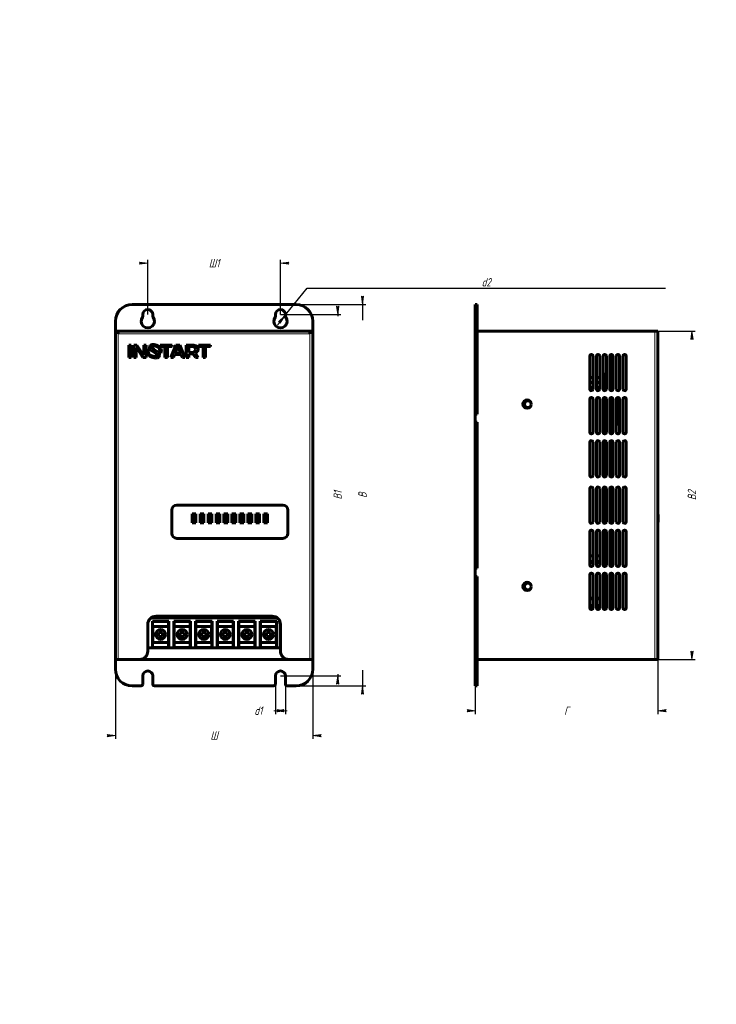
# Model space of a CAD drawing. Header units: millimetres. Extents: x 0 to 420, y 0 to 594.
import ezdxf

# ---------------------------------------------------------------- set-up
doc = ezdxf.new("R2010")
doc.units = ezdxf.units.MM
doc.linetypes.add('K5LT_BASIC', pattern=[0])
doc.linetypes.add('K5LT_THIN', pattern=[0])
doc.layers.add('Системный слой', color=7, linetype='Continuous')
doc.styles.add('KDIMTEXTSTYLE', font='GOST_AU.SHX', dxfattribs={"width": 0.96, "oblique": 15, "height": 5})
doc.dimstyles.new('KDIMSTYLE (1.00)', dxfattribs={"dimtxt": 5, "dimasz": 1, "dimexe": 2, "dimexo": 0, "dimgap": 1, "dimtad": 1, "dimtxsty": 'KDIMTEXTSTYLE', "dimsah": 1, "dimcen": 0, "dimdle": 1, "dimadec": 0, "dimazin": 0, "dimtfac": 0.667, "dimtmove": 0, "dimatfit": 3, "dimfxl": 1, "dimtvp": 1, "dimtolj": 1, "dimtzin": 0, "dimarcsym": 0})

# ---------------------------------------------------------------- blocks, each defined once
blk = doc.blocks.new('KDIMARROW_01')
at = {"layer": 'Системный слой'}
blk.add_hatch(color=0, dxfattribs=at).paths.add_polyline_path([(-5, -0.66), (0, 0), (-5, 0.66), (-4.5, 0)])
at = {"layer": 'Системный слой', "color": 0, "linetype": 'K5LT_THIN', "lineweight": 18}
for p, q in [((-4.5, 0), (-5, 0.66)), ((-5, 0.66), (0, 0)), ((0, 0), (-5, -0.66)), ((-5, -0.66), (-4.5, 0)), ((0, 0), (-1, 0))]:
    blk.add_line(p, q, dxfattribs=at)
blk = doc.blocks.new('KDIMARROW_02')
at = {"layer": 'Системный слой'}
blk.add_hatch(color=0, dxfattribs=at).paths.add_polyline_path([(4.5, 0), (5, 0.66), (0, 0), (5, -0.66)])
at = {"layer": 'Системный слой', "color": 0, "linetype": 'K5LT_THIN', "lineweight": 18}
for p, q in [((0, 0), (-1, 0)), ((5, 0.66), (0, 0)), ((0, 0), (5, -0.66)), ((0, 0), (7, 0)), ((4.5, 0), (5, 0.66)), ((5, -0.66), (4.5, 0))]:
    blk.add_line(p, q, dxfattribs=at)
blk = doc.blocks.new('U0')
at = {"layer": 'Системный слой', "color": 150, "linetype": 'K5LT_BASIC', "lineweight": 60, "true_color": 0x0080ff}
for p, q in [((356.11, 370.31), (357.31, 370.31)), ((360.11, 370.31), (361.31, 370.31))]:
    blk.add_line(p, q, dxfattribs=at)
blk = doc.blocks.new('U1')
at = {"layer": 'Системный слой', "color": 150, "linetype": 'K5LT_BASIC', "lineweight": 60, "true_color": 0x0080ff}
for p, q in [((343.71, 372.11), (345.71, 372.11)), ((347.71, 372.11), (349.71, 372.11))]:
    blk.add_line(p, q, dxfattribs=at)
blk = doc.blocks.new('U2')
at = {"layer": 'Системный слой', "color": 150, "linetype": 'K5LT_BASIC', "lineweight": 60, "true_color": 0x0080ff}
for p, q in [((343.71, 375.11), (345.71, 375.11)), ((347.71, 375.11), (349.71, 375.11))]:
    blk.add_line(p, q, dxfattribs=at)
blk = doc.blocks.new('U3')
at = {"layer": 'Системный слой', "color": 150, "linetype": 'K5LT_BASIC', "lineweight": 60, "true_color": 0x0080ff}
for p, q in [((343.71, 267.11), (345.71, 267.11)), ((347.71, 267.11), (349.71, 267.11))]:
    blk.add_line(p, q, dxfattribs=at)
blk = doc.blocks.new('U4')
at = {"layer": 'Системный слой', "color": 150, "linetype": 'K5LT_BASIC', "lineweight": 60, "true_color": 0x0080ff}
for p, q in [((353.41, 349.91), (353.71, 349.91)), ((355.71, 349.91), (357.71, 349.91)), ((359.71, 349.91), (359.76, 349.91))]:
    blk.add_line(p, q, dxfattribs=at)
blk = doc.blocks.new('U5')
at = {"layer": 'Системный слой', "color": 150, "linetype": 'K5LT_BASIC', "lineweight": 60, "true_color": 0x0080ff}
for p, q in [((343.71, 244.61), (345.71, 244.61)), ((347.71, 244.61), (349.71, 244.61))]:
    blk.add_line(p, q, dxfattribs=at)
blk = doc.blocks.new('U6')
at = {"layer": 'Системный слой', "color": 150, "linetype": 'K5LT_BASIC', "lineweight": 60, "true_color": 0x0080ff}
for p, q in [((343.71, 378.11), (345.71, 378.11)), ((347.71, 378.11), (349.71, 378.11))]:
    blk.add_line(p, q, dxfattribs=at)
blk = doc.blocks.new('U7')
at = {"layer": 'Системный слой', "color": 150, "linetype": 'K5LT_BASIC', "lineweight": 60, "true_color": 0x0080ff}
for p, q in [((353.41, 370.39), (353.41, 380.11)), ((353.41, 344.39), (353.41, 365.82)), ((353.41, 318.39), (353.41, 339.82)), ((353.41, 290.39), (353.41, 311.82)), ((353.41, 270.61), (353.41, 285.82))]:
    blk.add_line(p, q, dxfattribs=at)
blk = doc.blocks.new('U8')
at = {"layer": 'Системный слой', "color": 150, "linetype": 'K5LT_BASIC', "lineweight": 60, "true_color": 0x0080ff}
for p, q in [((343.71, 240.11), (345.71, 240.11)), ((347.71, 240.11), (349.71, 240.11))]:
    blk.add_line(p, q, dxfattribs=at)
blk = doc.blocks.new('U9')
at = {"layer": 'Системный слой', "color": 150, "linetype": 'K5LT_BASIC', "lineweight": 60, "true_color": 0x0080ff}
for p, q in [((343.71, 245.11), (345.71, 245.11)), ((347.71, 245.11), (349.71, 245.11))]:
    blk.add_line(p, q, dxfattribs=at)
blk = doc.blocks.new('U10')
at = {"layer": 'Системный слой', "color": 150, "linetype": 'K5LT_BASIC', "lineweight": 60, "true_color": 0x0080ff}
for p, q in [((343.71, 240.61), (345.71, 240.61)), ((347.71, 240.61), (349.71, 240.61))]:
    blk.add_line(p, q, dxfattribs=at)
blk = doc.blocks.new('U11')
at = {"layer": 'Системный слой', "color": 150, "linetype": 'K5LT_BASIC', "lineweight": 60, "true_color": 0x0080ff}
for p, q in [((345.71, 270.61), (343.71, 270.61)), ((349.41, 270.61), (347.71, 270.61))]:
    blk.add_line(p, q, dxfattribs=at)
blk = doc.blocks.new('U12')
at = {"layer": 'Системный слой', "color": 150, "linetype": 'K5LT_BASIC', "lineweight": 60, "true_color": 0x0080ff}
for p, q in [((353.41, 264.39), (353.41, 270.61)), ((353.41, 238.39), (353.41, 259.82))]:
    blk.add_line(p, q, dxfattribs=at)
blk = doc.blocks.new('U13')
at = {"layer": 'Системный слой', "color": 150, "linetype": 'K5LT_BASIC', "lineweight": 60, "true_color": 0x0080ff}
for p, q in [((343.71, 266.61), (345.71, 266.61)), ((347.71, 266.61), (349.71, 266.61))]:
    blk.add_line(p, q, dxfattribs=at)

msp = doc.modelspace()

# ---------------------------------------------------------------- linework, layer by layer
at = {"layer": 'Системный слой', "color": 150, "linetype": 'K5LT_BASIC', "lineweight": 60, "true_color": 0x0080ff}
for p, q in [((166.718, 422.108), (67.718, 422.108)), ((275.913, 422.108), (274.713, 422.108)), ((274.713, 422.108), (274.713, 412.108)), ((275.913, 422.108), (275.913, 412.108)), ((74.218, 415.108), (74.218, 416.108)), ((80.218, 416.108), (80.218, 415.108)), ((154.218, 415.108), (154.218, 416.108)), ((160.218, 416.108), (160.218, 415.108)), ((57.718, 412.108), (57.718, 406.108)), ((176.718, 406.108), (176.718, 412.108)), ((274.713, 412.108), (274.713, 356.108)), ((275.913, 412.108), (275.913, 356.108)), ((57.718, 406.108), (57.718, 208.108)), ((59.458, 406.108), (57.718, 406.108)), ((174.978, 406.108), (59.458, 406.108)), ((59.458, 404.408), (59.458, 406.108)), ((174.978, 406.108), (174.978, 404.408)), ((176.718, 406.108), (174.978, 406.108)), ((176.718, 208.108), (176.718, 406.108)), ((275.913, 406.108), (275.913, 356.108)), ((382.973, 406.108), (275.913, 406.108)), ((384.713, 406.108), (382.973, 406.108)), ((384.713, 404.408), (384.713, 406.108)), ((384.713, 404.408), (384.713, 208.108)), ((65.744, 397.684), (65.744, 390.301)), ((67.264, 397.684), (65.744, 397.684)), ((67.264, 390.301), (67.264, 397.684)), ((70.722, 397.684), (68.731, 397.684)), ((68.731, 397.684), (68.731, 390.301)), ((70.251, 390.301), (70.251, 396.313)), ((70.251, 396.313), (70.356, 396.313)), ((70.356, 396.313), (74.286, 390.301)), ((74.653, 391.672), (70.722, 397.684)), ((74.758, 397.684), (74.758, 391.672)), ((76.277, 397.684), (74.758, 397.684)), ((76.277, 390.301), (76.277, 397.684)), ((77.06, 392.302), (77.05, 392.295)), ((79.726, 394.194), (81.487, 393.064)), ((82.834, 393.847), (81.084, 394.975)), ((83.782, 396.965), (83.779, 396.967)), ((83.785, 396.967), (83.782, 396.965)), ((84.662, 397.684), (84.662, 396.893)), ((91.842, 397.684), (84.662, 397.684)), ((84.662, 396.893), (87.492, 396.893)), ((85.06, 395.699), (85.065, 395.703)), ((87.492, 396.893), (87.492, 390.301)), ((89.012, 396.893), (91.842, 396.893)), ((89.012, 390.301), (89.012, 396.893)), ((94.2, 397.684), (91.213, 390.301)), ((91.842, 396.893), (91.842, 397.684)), ((92.722, 390.301), (93.414, 392.094)), ((93.414, 392.094), (97.396, 392.094)), ((95.352, 396.787), (93.78, 392.885)), ((93.78, 392.885), (97.03, 392.885)), ((96.61, 397.684), (94.2, 397.684)), ((95.457, 396.787), (95.352, 396.787)), ((97.03, 392.885), (95.457, 396.787)), ((99.597, 390.301), (96.61, 397.684)), ((97.396, 392.094), (98.088, 390.301)), ((100.436, 397.684), (100.436, 390.301)), ((104.209, 397.684), (100.436, 397.684)), ((104.209, 396.893), (101.956, 396.893)), ((101.956, 396.893), (101.956, 393.307)), ((101.956, 393.307), (104.209, 393.307)), ((101.956, 392.516), (104.398, 392.516)), ((101.956, 390.301), (101.956, 392.516)), ((104.398, 392.516), (105.938, 390.301)), ((107.668, 390.301), (105.938, 392.79)), ((107.773, 397.684), (107.773, 396.893)), ((114.952, 397.684), (107.773, 397.684)), ((107.773, 396.893), (110.602, 396.893)), ((110.602, 396.893), (110.602, 390.301)), ((112.123, 390.301), (112.123, 396.893)), ((112.123, 396.893), (114.952, 396.893)), ((114.952, 396.893), (114.952, 397.684)), ((65.744, 390.301), (67.264, 390.301)), ((68.731, 390.301), (70.251, 390.301)), ((74.286, 390.301), (76.277, 390.301)), ((74.758, 391.672), (74.653, 391.672)), ((87.492, 390.301), (89.012, 390.301)), ((91.213, 390.301), (92.722, 390.301)), ((98.088, 390.301), (99.597, 390.301)), ((100.436, 390.301), (101.956, 390.301)), ((105.938, 390.301), (107.668, 390.301)), ((110.602, 390.301), (112.123, 390.301)), ((343.713, 371.108), (343.713, 391.108)), ((345.713, 391.108), (345.713, 371.108)), ((347.713, 371.108), (347.713, 391.108)), ((349.713, 391.108), (349.713, 371.108)), ((351.713, 371.108), (351.713, 391.108)), ((353.713, 391.108), (353.713, 371.108)), ((355.713, 371.108), (355.713, 391.108)), ((357.713, 391.108), (357.713, 371.108)), ((359.713, 371.108), (359.713, 391.108)), ((361.713, 391.108), (361.713, 371.108)), ((363.713, 371.108), (363.713, 391.108)), ((365.713, 391.108), (365.713, 371.108)), ((353.413, 380.108), (351.713, 380.108)), ((343.713, 345.108), (343.713, 365.108)), ((345.713, 365.108), (345.713, 345.108)), ((347.713, 345.108), (347.713, 365.108)), ((349.713, 365.108), (349.713, 345.108)), ((351.713, 345.108), (351.713, 365.108)), ((353.713, 365.108), (353.713, 345.108)), ((355.713, 345.108), (355.713, 365.108)), ((357.713, 365.108), (357.713, 345.108)), ((359.713, 345.108), (359.713, 365.108)), ((359.763, 349.908), (359.763, 365.42)), ((361.713, 365.108), (361.713, 345.108)), ((363.713, 345.108), (363.713, 365.108)), ((365.713, 365.108), (365.713, 345.108)), ((274.713, 356.108), (274.713, 351.108)), ((275.913, 356.108), (274.713, 356.108)), ((274.713, 356.108), (275.913, 356.108)), ((274.713, 351.108), (275.913, 351.108)), ((275.913, 351.108), (274.713, 351.108)), ((274.713, 351.108), (274.713, 263.108)), ((275.913, 351.108), (275.913, 263.108)), ((275.913, 351.108), (275.913, 263.108)), ((359.763, 349.908), (361.713, 349.908)), ((343.713, 319.108), (343.713, 339.108)), ((345.713, 339.108), (345.713, 319.108)), ((347.713, 319.108), (347.713, 339.108)), ((349.713, 339.108), (349.713, 319.108)), ((351.713, 319.108), (351.713, 339.108)), ((353.713, 339.108), (353.713, 319.108)), ((355.713, 319.108), (355.713, 339.108)), ((357.713, 339.108), (357.713, 319.108)), ((359.713, 319.108), (359.713, 339.108)), ((361.713, 339.108), (361.713, 319.108)), ((363.713, 319.108), (363.713, 339.108)), ((365.713, 339.108), (365.713, 319.108)), ((343.713, 291.108), (343.713, 311.108)), ((345.713, 311.108), (345.713, 291.108)), ((347.713, 291.108), (347.713, 311.108)), ((349.713, 311.108), (349.713, 291.108)), ((351.713, 291.108), (351.713, 311.108)), ((353.713, 311.108), (353.713, 291.108)), ((355.713, 291.108), (355.713, 311.108)), ((357.713, 311.108), (357.713, 291.108)), ((359.713, 291.108), (359.713, 311.108)), ((361.713, 311.108), (361.713, 291.108)), ((363.713, 291.108), (363.713, 311.108)), ((365.713, 311.108), (365.713, 291.108)), ((91.718, 284.108), (91.718, 298.108)), ((94.718, 301.108), (158.718, 301.108)), ((161.718, 298.108), (161.718, 284.108)), ((103.968, 295.808), (104.368, 295.408)), ((103.968, 295.808), (103.968, 290.408)), ((106.268, 295.808), (103.968, 295.808)), ((104.368, 295.408), (104.368, 290.808)), ((105.868, 295.408), (104.368, 295.408)), ((106.268, 295.808), (105.868, 295.408)), ((105.868, 290.808), (105.868, 295.408)), ((106.268, 290.408), (106.268, 295.808)), ((108.768, 295.808), (108.768, 290.408)), ((111.068, 295.808), (108.768, 295.808)), ((108.768, 295.808), (109.168, 295.408)), ((109.168, 295.408), (109.168, 290.808)), ((110.668, 295.408), (109.168, 295.408)), ((111.068, 295.808), (110.668, 295.408)), ((110.668, 290.808), (110.668, 295.408)), ((111.068, 290.408), (111.068, 295.808)), ((113.568, 295.808), (113.568, 290.408)), ((113.568, 295.808), (113.968, 295.408)), ((115.868, 295.808), (113.568, 295.808)), ((115.468, 295.408), (113.968, 295.408)), ((113.968, 295.408), (113.968, 290.808)), ((115.868, 295.808), (115.468, 295.408)), ((115.468, 290.808), (115.468, 295.408)), ((115.868, 290.408), (115.868, 295.808)), ((118.368, 295.808), (118.368, 290.408)), ((120.668, 295.808), (118.368, 295.808)), ((118.368, 295.808), (118.768, 295.408)), ((120.268, 295.408), (118.768, 295.408)), ((118.768, 295.408), (118.768, 290.808)), ((120.668, 295.808), (120.268, 295.408)), ((120.268, 290.808), (120.268, 295.408)), ((120.668, 290.408), (120.668, 295.808)), ((123.168, 295.808), (123.568, 295.408)), ((125.468, 295.808), (123.168, 295.808)), ((123.168, 295.808), (123.168, 290.408)), ((123.568, 295.408), (123.568, 290.808)), ((125.068, 295.408), (123.568, 295.408)), ((125.468, 295.808), (125.068, 295.408)), ((125.068, 290.808), (125.068, 295.408)), ((125.468, 290.408), (125.468, 295.808)), ((127.968, 295.808), (128.368, 295.408)), ((130.268, 295.808), (127.968, 295.808)), ((127.968, 295.808), (127.968, 290.408)), ((128.368, 295.408), (128.368, 290.808)), ((129.868, 295.408), (128.368, 295.408)), ((130.268, 295.808), (129.868, 295.408)), ((129.868, 290.808), (129.868, 295.408)), ((130.268, 290.408), (130.268, 295.808)), ((132.768, 295.808), (133.168, 295.408)), ((135.068, 295.808), (132.768, 295.808)), ((132.768, 295.808), (132.768, 290.408)), ((133.168, 295.408), (133.168, 290.808)), ((134.668, 295.408), (133.168, 295.408)), ((135.068, 295.808), (134.668, 295.408)), ((134.668, 290.808), (134.668, 295.408)), ((135.068, 290.408), (135.068, 295.808)), ((139.868, 295.808), (137.568, 295.808)), ((137.568, 295.808), (137.568, 290.408)), ((137.568, 295.808), (137.968, 295.408)), ((139.468, 295.408), (137.968, 295.408)), ((137.968, 295.408), (137.968, 290.808)), ((139.868, 295.808), (139.468, 295.408)), ((139.468, 290.808), (139.468, 295.408)), ((139.868, 290.408), (139.868, 295.808)), ((142.368, 295.808), (142.768, 295.408)), ((142.368, 295.808), (142.368, 290.408)), ((144.668, 295.808), (142.368, 295.808)), ((144.268, 295.408), (142.768, 295.408)), ((142.768, 295.408), (142.768, 290.808)), ((144.668, 295.808), (144.268, 295.408)), ((144.268, 290.808), (144.268, 295.408)), ((144.668, 290.408), (144.668, 295.808)), ((149.468, 295.808), (147.168, 295.808)), ((147.168, 295.808), (147.168, 290.408)), ((147.168, 295.808), (147.568, 295.408)), ((147.568, 295.408), (147.568, 290.808)), ((149.068, 295.408), (147.568, 295.408)), ((149.468, 295.808), (149.068, 295.408)), ((149.068, 290.808), (149.068, 295.408)), ((149.468, 290.408), (149.468, 295.808)), ((384.713, 295.488), (385.013, 295.408)), ((385.013, 295.408), (385.013, 290.808)), ((103.968, 290.408), (104.368, 290.808)), ((103.968, 290.408), (106.268, 290.408)), ((104.368, 290.808), (105.868, 290.808)), ((106.268, 290.408), (105.868, 290.808)), ((108.768, 290.408), (109.168, 290.808)), ((108.768, 290.408), (111.068, 290.408)), ((109.168, 290.808), (110.668, 290.808)), ((111.068, 290.408), (110.668, 290.808)), ((113.568, 290.408), (113.968, 290.808)), ((113.568, 290.408), (115.868, 290.408)), ((113.968, 290.808), (115.468, 290.808)), ((115.868, 290.408), (115.468, 290.808)), ((118.368, 290.408), (118.768, 290.808)), ((118.368, 290.408), (120.668, 290.408)), ((118.768, 290.808), (120.268, 290.808)), ((120.668, 290.408), (120.268, 290.808)), ((123.168, 290.408), (123.568, 290.808)), ((123.168, 290.408), (125.468, 290.408)), ((123.568, 290.808), (125.068, 290.808)), ((125.468, 290.408), (125.068, 290.808)), ((127.968, 290.408), (128.368, 290.808)), ((127.968, 290.408), (130.268, 290.408)), ((128.368, 290.808), (129.868, 290.808)), ((130.268, 290.408), (129.868, 290.808)), ((132.768, 290.408), (133.168, 290.808)), ((132.768, 290.408), (135.068, 290.408)), ((133.168, 290.808), (134.668, 290.808)), ((135.068, 290.408), (134.668, 290.808)), ((137.568, 290.408), (137.968, 290.808)), ((137.568, 290.408), (139.868, 290.408)), ((137.968, 290.808), (139.468, 290.808)), ((139.868, 290.408), (139.468, 290.808)), ((142.368, 290.408), (142.768, 290.808)), ((142.368, 290.408), (144.668, 290.408)), ((142.768, 290.808), (144.268, 290.808)), ((144.668, 290.408), (144.268, 290.808)), ((147.168, 290.408), (147.568, 290.808)), ((147.168, 290.408), (149.468, 290.408)), ((147.568, 290.808), (149.068, 290.808)), ((149.468, 290.408), (149.068, 290.808)), ((384.713, 290.727), (385.013, 290.808)), ((158.718, 281.108), (94.718, 281.108)), ((343.713, 265.108), (343.713, 285.108)), ((345.713, 285.108), (345.713, 265.108)), ((347.713, 265.108), (347.713, 285.108)), ((349.713, 285.108), (349.713, 265.108)), ((351.713, 265.108), (351.713, 285.108)), ((353.713, 285.108), (353.713, 265.108)), ((355.713, 265.108), (355.713, 285.108)), ((357.713, 285.108), (357.713, 265.108)), ((359.713, 265.108), (359.713, 285.108)), ((361.713, 285.108), (361.713, 265.108)), ((363.713, 265.108), (363.713, 285.108)), ((365.713, 285.108), (365.713, 265.108)), ((351.713, 270.608), (353.413, 270.608)), ((275.913, 263.108), (274.713, 263.108)), ((274.713, 263.108), (274.713, 258.108)), ((274.713, 263.108), (275.913, 263.108)), ((274.713, 258.108), (275.913, 258.108)), ((275.913, 258.108), (274.713, 258.108)), ((274.713, 258.108), (274.713, 202.108)), ((275.913, 258.108), (275.913, 208.108)), ((275.913, 258.108), (275.913, 202.108)), ((343.713, 239.108), (343.713, 259.108)), ((345.713, 259.108), (345.713, 239.108)), ((347.713, 239.108), (347.713, 259.108)), ((349.713, 259.108), (349.713, 239.108)), ((351.713, 239.108), (351.713, 259.108)), ((353.713, 259.108), (353.713, 239.108)), ((355.713, 239.108), (355.713, 259.108)), ((357.713, 259.108), (357.713, 239.108)), ((359.713, 239.108), (359.713, 259.108)), ((361.713, 259.108), (361.713, 239.108)), ((363.713, 239.108), (363.713, 259.108)), ((365.713, 259.108), (365.713, 239.108)), ((155.218, 233.108), (79.218, 233.108)), ((82.218, 234.108), (152.218, 234.108)), ((77.218, 213.108), (77.218, 229.108)), ((79.968, 215.108), (79.968, 231.108)), ((79.968, 231.108), (89.968, 231.108)), ((89.768, 230.908), (80.168, 230.908)), ((80.168, 230.908), (80.168, 215.308)), ((89.718, 227.858), (80.218, 227.858)), ((80.218, 227.858), (80.218, 218.358)), ((89.718, 218.358), (89.718, 227.858)), ((89.768, 215.308), (89.768, 230.908)), ((89.968, 231.108), (89.968, 215.108)), ((92.968, 215.108), (92.968, 231.108)), ((92.968, 231.108), (102.968, 231.108)), ((93.168, 230.908), (93.168, 215.308)), ((102.768, 230.908), (93.168, 230.908)), ((102.718, 227.858), (93.218, 227.858)), ((93.218, 227.858), (93.218, 218.358)), ((102.718, 218.358), (102.718, 227.858)), ((102.768, 215.308), (102.768, 230.908)), ((102.968, 231.108), (102.968, 215.108)), ((105.968, 215.108), (105.968, 231.108)), ((105.968, 231.108), (115.968, 231.108)), ((106.168, 230.908), (106.168, 215.308)), ((115.768, 230.908), (106.168, 230.908)), ((106.218, 227.858), (106.218, 218.358)), ((115.718, 227.858), (106.218, 227.858)), ((115.718, 218.358), (115.718, 227.858)), ((115.768, 215.308), (115.768, 230.908)), ((115.968, 231.108), (115.968, 215.108)), ((118.968, 215.108), (118.968, 231.108)), ((118.968, 231.108), (128.968, 231.108)), ((128.768, 230.908), (119.168, 230.908)), ((119.168, 230.908), (119.168, 215.308)), ((119.218, 227.858), (119.218, 218.358)), ((128.718, 227.858), (119.218, 227.858)), ((128.718, 218.358), (128.718, 227.858)), ((128.768, 215.308), (128.768, 230.908)), ((128.968, 231.108), (128.968, 215.108)), ((131.968, 215.108), (131.968, 231.108)), ((131.968, 231.108), (141.968, 231.108)), ((141.768, 230.908), (132.168, 230.908)), ((132.168, 230.908), (132.168, 215.308)), ((132.218, 227.858), (132.218, 218.358)), ((141.718, 227.858), (132.218, 227.858)), ((141.718, 218.358), (141.718, 227.858)), ((141.768, 215.308), (141.768, 230.908)), ((141.968, 231.108), (141.968, 215.108)), ((144.968, 215.108), (144.968, 231.108)), ((144.968, 231.108), (154.968, 231.108)), ((154.768, 230.908), (145.168, 230.908)), ((145.168, 230.908), (145.168, 215.308)), ((145.218, 227.858), (145.218, 218.358)), ((154.718, 227.858), (145.218, 227.858)), ((154.718, 218.358), (154.718, 227.858)), ((154.768, 215.308), (154.768, 230.908)), ((154.968, 231.108), (154.968, 215.108)), ((157.218, 229.108), (157.218, 213.108)), ((84.568, 223.508), (82.501, 223.508)), ((82.501, 222.708), (84.568, 222.708)), ((84.568, 225.067), (84.568, 223.508)), ((84.568, 222.708), (84.568, 221.148)), ((85.368, 223.508), (85.368, 225.067)), ((87.436, 223.508), (85.368, 223.508)), ((85.368, 222.708), (87.436, 222.708)), ((85.368, 221.148), (85.368, 222.708)), ((97.568, 223.508), (95.501, 223.508)), ((95.501, 222.708), (97.568, 222.708)), ((97.568, 225.067), (97.568, 223.508)), ((97.568, 222.708), (97.568, 221.148)), ((98.368, 223.508), (98.368, 225.067)), ((100.436, 223.508), (98.368, 223.508)), ((98.368, 221.148), (98.368, 222.708)), ((98.368, 222.708), (100.436, 222.708)), ((110.568, 223.508), (108.501, 223.508)), ((108.501, 222.708), (110.568, 222.708)), ((110.568, 225.067), (110.568, 223.508)), ((110.568, 222.708), (110.568, 221.148)), ((111.368, 223.508), (111.368, 225.067)), ((113.436, 223.508), (111.368, 223.508)), ((111.368, 221.148), (111.368, 222.708)), ((111.368, 222.708), (113.436, 222.708)), ((123.568, 223.508), (121.501, 223.508)), ((121.501, 222.708), (123.568, 222.708)), ((123.568, 225.067), (123.568, 223.508)), ((123.568, 222.708), (123.568, 221.148)), ((124.368, 223.508), (124.368, 225.067)), ((126.436, 223.508), (124.368, 223.508)), ((124.368, 222.708), (126.436, 222.708)), ((124.368, 221.148), (124.368, 222.708)), ((136.568, 223.508), (134.501, 223.508)), ((134.501, 222.708), (136.568, 222.708)), ((136.568, 225.067), (136.568, 223.508)), ((136.568, 222.708), (136.568, 221.148)), ((137.368, 223.508), (137.368, 225.067)), ((139.436, 223.508), (137.368, 223.508)), ((137.368, 221.148), (137.368, 222.708)), ((137.368, 222.708), (139.436, 222.708)), ((149.568, 223.508), (147.501, 223.508)), ((147.501, 222.708), (149.568, 222.708)), ((149.568, 225.067), (149.568, 223.508)), ((149.568, 222.708), (149.568, 221.148)), ((150.368, 223.508), (150.368, 225.067)), ((152.436, 223.508), (150.368, 223.508)), ((150.368, 221.148), (150.368, 222.708)), ((150.368, 222.708), (152.436, 222.708)), ((77.218, 215.108), (79.968, 215.108)), ((79.968, 215.108), (89.968, 215.108)), ((80.168, 215.308), (89.768, 215.308)), ((80.218, 218.358), (89.718, 218.358)), ((89.968, 215.108), (92.968, 215.108)), ((92.968, 215.108), (102.968, 215.108)), ((93.168, 215.308), (102.768, 215.308)), ((93.218, 218.358), (102.718, 218.358)), ((102.968, 215.108), (105.968, 215.108)), ((105.968, 215.108), (115.968, 215.108)), ((106.168, 215.308), (115.768, 215.308)), ((106.218, 218.358), (115.718, 218.358)), ((115.968, 215.108), (118.968, 215.108)), ((118.968, 215.108), (128.968, 215.108)), ((119.168, 215.308), (128.768, 215.308)), ((119.218, 218.358), (128.718, 218.358)), ((128.968, 215.108), (131.968, 215.108)), ((131.968, 215.108), (141.968, 215.108)), ((132.168, 215.308), (141.768, 215.308)), ((132.218, 218.358), (141.718, 218.358)), ((141.968, 215.108), (144.968, 215.108)), ((144.968, 215.108), (154.968, 215.108)), ((145.168, 215.308), (154.768, 215.308)), ((145.218, 218.358), (154.718, 218.358)), ((154.968, 215.108), (157.218, 215.108)), ((57.718, 208.108), (59.458, 208.108)), ((57.718, 208.108), (57.718, 202.108)), ((59.458, 208.108), (72.218, 208.108)), ((72.218, 208.108), (162.218, 208.108)), ((162.218, 208.108), (174.978, 208.108)), ((174.978, 208.108), (176.718, 208.108)), ((176.718, 202.108), (176.718, 208.108)), ((275.913, 208.108), (382.973, 208.108)), ((382.973, 208.108), (384.713, 208.108)), ((274.713, 202.108), (274.713, 192.108)), ((275.913, 202.108), (275.913, 192.108)), ((74.218, 193.108), (74.218, 198.108)), ((80.218, 198.108), (80.218, 193.108)), ((154.218, 193.108), (154.218, 198.108)), ((160.218, 198.108), (160.218, 193.108)), ((67.718, 192.108), (73.218, 192.108)), ((81.218, 192.108), (153.218, 192.108)), ((161.218, 192.108), (166.718, 192.108)), ((274.713, 192.108), (275.913, 192.108))]:
    msp.add_line(p, q, dxfattribs=at)
at = {"layer": 'Системный слой', "color": 7, "linetype": 'K5LT_THIN', "lineweight": 18}
for p, q in [((275.913, 412.108), (274.713, 412.108)), ((174.978, 404.408), (59.458, 404.408)), ((59.458, 404.408), (59.458, 208.108)), ((174.978, 404.408), (174.978, 208.108)), ((382.973, 406.108), (382.973, 208.108)), ((275.913, 202.108), (274.713, 202.108))]:
    msp.add_line(p, q, dxfattribs=at)
at = {"layer": 'Системный слой', "color": 150, "linetype": 'K5LT_BASIC', "lineweight": 60, "true_color": 0x0080ff}
for centre, radius in [((305.913, 362.108), 2.5), ((306.413, 362.108), 2), ((305.913, 252.108), 2.5), ((306.413, 252.108), 2), ((84.968, 223.108), 3), ((97.968, 223.108), 3), ((110.968, 223.108), 3), ((123.968, 223.108), 3), ((136.968, 223.108), 3), ((149.968, 223.108), 3)]:
    msp.add_circle(centre, radius, dxfattribs=at)
for centre, radius, start, end in [((67.718, 412.108), 10, 90, 180), ((166.718, 412.108), 10, 0, 90), ((77.218, 416.108), 3, 0, 180), ((157.218, 416.108), 3, 0, 180), ((77.218, 412.108), 4, 143.130102, 36.869898), ((73.218, 415.108), 1, 323.130102, 0), ((81.218, 415.108), 1, 180, 216.869898), ((157.218, 412.108), 4, 143.130102, 36.869898), ((153.218, 415.108), 1, 323.130102, 0), ((161.218, 415.108), 1, 180, 216.869898), ((344.713, 391.108), 1, 0, 180), ((348.713, 391.108), 1, 0, 180), ((352.713, 391.108), 1, 0, 180), ((356.713, 391.108), 1, 0, 180), ((360.713, 391.108), 1, 0, 180), ((364.713, 391.108), 1, 0, 180), ((344.713, 371.108), 1, 180, 0), ((348.713, 371.108), 1, 180, 0), ((352.713, 371.108), 1, 180, 0), ((356.713, 371.108), 1, 180, 0), ((360.713, 371.108), 1, 180, 0), ((364.713, 371.108), 1, 180, 0), ((344.713, 365.108), 1, 0, 180), ((348.713, 365.108), 1, 0, 180), ((352.713, 365.108), 1, 0, 180), ((356.713, 365.108), 1, 0, 180), ((360.713, 365.108), 1, 0, 180), ((364.713, 365.108), 1, 0, 180), ((344.713, 345.108), 1, 180, 0), ((348.713, 345.108), 1, 180, 0), ((352.713, 345.108), 1, 180, 0), ((356.713, 345.108), 1, 180, 0), ((360.713, 345.108), 1, 180, 0), ((364.713, 345.108), 1, 180, 0), ((344.713, 339.108), 1, 0, 180), ((348.713, 339.108), 1, 0, 180), ((352.713, 339.108), 1, 0, 180), ((356.713, 339.108), 1, 0, 180), ((360.713, 339.108), 1, 0, 180), ((364.713, 339.108), 1, 0, 180), ((344.713, 319.108), 1, 180, 0), ((348.713, 319.108), 1, 180, 0), ((352.713, 319.108), 1, 180, 0), ((356.713, 319.108), 1, 180, 0), ((360.713, 319.108), 1, 180, 0), ((364.713, 319.108), 1, 180, 0), ((344.713, 311.108), 1, 0, 180), ((348.713, 311.108), 1, 0, 180), ((352.713, 311.108), 1, 0, 180), ((356.713, 311.108), 1, 0, 180), ((360.713, 311.108), 1, 0, 180), ((364.713, 311.108), 1, 0, 180), ((94.718, 298.108), 3, 90, 180), ((158.718, 298.108), 3, 0, 90), ((344.713, 291.108), 1, 180, 0), ((348.713, 291.108), 1, 180, 0), ((352.713, 291.108), 1, 180, 0), ((356.713, 291.108), 1, 180, 0), ((360.713, 291.108), 1, 180, 0), ((364.713, 291.108), 1, 180, 0), ((344.713, 285.108), 1, 0, 180), ((348.713, 285.108), 1, 0, 180), ((352.713, 285.108), 1, 0, 180), ((356.713, 285.108), 1, 0, 180), ((360.713, 285.108), 1, 0, 180), ((364.713, 285.108), 1, 0, 180), ((94.718, 284.108), 3, 180, 270), ((158.718, 284.108), 3, 270, 0), ((349.413, 269.608), 1, 72.542397, 90), ((344.713, 265.108), 1, 180, 0), ((348.713, 265.108), 1, 180, 0), ((352.713, 265.108), 1, 180, 0), ((356.713, 265.108), 1, 180, 0), ((360.713, 265.108), 1, 180, 0), ((364.713, 265.108), 1, 180, 0), ((344.713, 259.108), 1, 0, 180), ((348.713, 259.108), 1, 0, 180), ((352.713, 259.108), 1, 0, 180), ((356.713, 259.108), 1, 0, 180), ((360.713, 259.108), 1, 0, 180), ((364.713, 259.108), 1, 0, 180), ((344.713, 239.108), 1, 180, 0), ((348.713, 239.108), 1, 180, 0), ((352.713, 239.108), 1, 180, 0), ((356.713, 239.108), 1, 180, 0), ((360.713, 239.108), 1, 180, 0), ((364.713, 239.108), 1, 180, 0), ((82.218, 229.108), 5, 90, 180), ((152.218, 229.108), 5, 0, 90), ((84.968, 223.108), 2.5, 170.793104, 189.206896), ((84.968, 223.108), 2, 78.463041, 101.536959), ((84.968, 223.108), 2, 258.463041, 281.536959), ((84.968, 223.108), 2.5, 0, 9.206896), ((84.968, 223.108), 2.5, 350.793104, 0), ((97.968, 223.108), 2.5, 170.793104, 189.206896), ((97.968, 223.108), 2, 78.463041, 101.536959), ((97.968, 223.108), 2, 258.463041, 281.536959), ((97.968, 223.108), 2.5, 0, 9.206896), ((97.968, 223.108), 2.5, 350.793104, 0), ((110.968, 223.108), 2.5, 170.793104, 189.206896), ((110.968, 223.108), 2, 78.463041, 101.536959), ((110.968, 223.108), 2, 258.463041, 281.536959), ((110.968, 223.108), 2.5, 0, 9.206896), ((110.968, 223.108), 2.5, 350.793104, 0), ((123.968, 223.108), 2.5, 170.793104, 189.206896), ((123.968, 223.108), 2, 78.463041, 101.536959), ((123.968, 223.108), 2, 258.463041, 281.536959), ((123.968, 223.108), 2.5, 0, 9.206896), ((123.968, 223.108), 2.5, 350.793104, 0), ((136.968, 223.108), 2.5, 170.793104, 189.206896), ((136.968, 223.108), 2, 78.463041, 101.536959), ((136.968, 223.108), 2, 258.463041, 281.536959), ((136.968, 223.108), 2.5, 0, 9.206896), ((136.968, 223.108), 2.5, 350.793104, 0), ((149.968, 223.108), 2.5, 170.793104, 189.206896), ((149.968, 223.108), 2, 78.463041, 101.536959), ((149.968, 223.108), 2, 258.463041, 281.536959), ((149.968, 223.108), 2.5, 0, 9.206896), ((149.968, 223.108), 2.5, 350.793104, 0), ((72.218, 213.108), 5, 270, 0), ((162.218, 213.108), 5, 180, 270), ((67.718, 202.108), 10, 180, 270), ((166.718, 202.108), 10, 270, 0), ((77.218, 198.108), 3, 0, 180), ((157.218, 198.108), 3, 0, 180), ((73.218, 193.108), 1, 270, 0), ((81.218, 193.108), 1, 180, 270), ((153.218, 193.108), 1, 270, 0), ((161.218, 193.108), 1, 180, 270)]:
    msp.add_arc(centre, radius, start, end, dxfattribs=at)
at = {"layer": 'Системный слой', "color": 7, "linetype": 'K5LT_THIN', "lineweight": 18}
for centre, start, end in [((84.968, 223.108), 9.206896, 170.793104), ((84.968, 223.108), 189.206896, 350.793104), ((97.968, 223.108), 9.206896, 170.793104), ((97.968, 223.108), 189.206896, 350.793104), ((110.968, 223.108), 9.206896, 170.793104), ((110.968, 223.108), 189.206896, 350.793104), ((123.968, 223.108), 9.206896, 170.793104), ((123.968, 223.108), 189.206896, 350.793104), ((136.968, 223.108), 9.206896, 170.793104), ((136.968, 223.108), 189.206896, 350.793104), ((149.968, 223.108), 9.206896, 170.793104), ((149.968, 223.108), 189.206896, 350.793104)]:
    msp.add_arc(centre, 2.5, start, end, dxfattribs=at)
at = {"layer": 'Системный слой', "color": 150, "linetype": 'K5LT_BASIC', "lineweight": 60, "true_color": 0x0080ff}
for points, degree in [([(80.49, 398.023), (80.074, 398.022), (79.717, 397.966), (79.419, 397.853)], 3), ([(81.934, 397.803), (81.388, 397.95), (80.906, 398.024), (80.49, 398.023)], 3), ([(76.919, 394.822), (76.521, 393.766), (76.697, 392.93), (77.06, 392.302)], 3), ([(77.693, 394.463), (77.449, 394.596), (76.919, 394.822)], 2), ([(77.05, 392.295), (77.112, 392.195), (77.182, 392.097), (77.259, 391.999)], 3), ([(77.869, 392.563), (77.491, 393.069), (77.291, 393.717), (77.693, 394.463)], 3), ([(78.134, 392.257), (78.04, 392.355), (77.952, 392.457), (77.869, 392.563)], 3), ([(80.485, 390.932), (79.625, 391.164), (78.77, 391.609), (78.134, 392.257)], 3), ([(78.331, 396.7), (78.201, 396.21), (78.256, 395.764), (78.496, 395.361)], 3), ([(78.702, 397.38), (78.522, 397.178), (78.398, 396.951), (78.331, 396.7)], 3), ([(78.496, 395.361), (78.735, 394.958), (79.146, 394.569), (79.726, 394.194)], 3), ([(79.419, 397.853), (79.122, 397.74), (78.883, 397.583), (78.702, 397.38)], 3), ([(79.94, 396.14), (79.921, 396.258), (79.93, 396.389), (79.968, 396.531)], 3), ([(80.099, 395.78), (80.012, 395.902), (79.959, 396.022), (79.94, 396.14)], 3), ([(79.968, 396.531), (80.037, 396.789), (80.221, 396.972), (80.521, 397.081)], 3), ([(80.472, 395.407), (80.31, 395.534), (80.186, 395.659), (80.099, 395.78)], 3), ([(81.084, 394.975), (80.837, 395.136), (80.633, 395.28), (80.472, 395.407)], 3), ([(80.521, 397.081), (80.822, 397.189), (81.225, 397.175), (81.731, 397.039)], 3), ([(81.487, 393.064), (81.974, 392.751), (82.306, 392.476), (82.482, 392.239)], 3), ([(81.731, 397.039), (82.273, 396.893), (82.744, 396.693), (83.145, 396.44)], 3), ([(82.9, 397.455), (82.587, 397.598), (82.265, 397.714), (81.934, 397.803)], 3), ([(82.482, 392.239), (82.658, 392.002), (82.711, 391.755), (82.643, 391.497)], 3), ([(84.076, 392.683), (83.81, 393.096), (83.396, 393.485), (82.834, 393.847)], 3), ([(83.779, 396.967), (83.506, 397.15), (83.213, 397.312), (82.9, 397.455)], 3), ([(83.145, 396.44), (83.63, 396.113), (85.416, 394.761), (84.284, 393.262)], 3), ([(84.782, 396.088), (84.317, 396.655), (83.785, 396.967)], 2), ([(84.28, 391.328), (84.41, 391.817), (84.342, 392.269), (84.076, 392.683)], 3), ([(84.284, 393.262), (84.509, 393.099), (85.008, 392.808)], 2), ([(85.065, 395.703), (84.984, 395.833), (84.889, 395.961), (84.782, 396.088)], 3), ([(85.008, 392.808), (85.717, 394.001), (85.496, 394.987), (85.06, 395.699)], 3), ([(105.619, 397.51), (105.203, 397.626), (104.733, 397.684), (104.209, 397.684)], 3), ([(105.488, 396.455), (105.187, 396.747), (104.761, 396.893), (104.209, 396.893)], 3), ([(104.209, 393.307), (104.761, 393.307), (105.187, 393.453), (105.488, 393.744)], 3), ([(105.938, 395.1), (105.938, 395.711), (105.789, 396.163), (105.488, 396.455)], 3), ([(105.488, 393.744), (105.789, 394.036), (105.938, 394.488), (105.938, 395.1)], 3), ([(106.672, 397.004), (106.386, 397.225), (106.034, 397.394), (105.619, 397.51)], 3), ([(105.938, 392.79), (106.463, 392.994), (106.865, 393.289), (107.144, 393.676)], 3), ([(107.333, 396.191), (107.179, 396.511), (106.959, 396.782), (106.672, 397.004)], 3), ([(107.144, 393.676), (107.424, 394.063), (107.563, 394.537), (107.563, 395.1)], 3), ([(107.563, 395.1), (107.563, 395.508), (107.486, 395.871), (107.333, 396.191)], 3), ([(77.259, 391.999), (77.759, 391.329), (78.504, 390.869), (79.255, 390.532)], 3), ([(79.255, 390.532), (79.582, 390.386), (79.924, 390.265), (80.281, 390.168)], 3), ([(80.281, 390.168), (80.916, 389.997), (81.465, 389.907), (81.929, 389.899)], 3), ([(82.008, 390.827), (81.674, 390.713), (81.166, 390.748), (80.485, 390.932)], 3), ([(81.929, 389.899), (82.394, 389.889), (82.787, 389.942), (83.111, 390.055)], 3), ([(82.643, 391.497), (82.554, 391.164), (82.343, 390.941), (82.008, 390.827)], 3), ([(83.111, 390.055), (83.434, 390.168), (83.69, 390.335), (83.879, 390.557)], 3), ([(83.879, 390.557), (84.068, 390.779), (84.202, 391.036), (84.28, 391.328)], 3)]:
    msp.add_open_spline(points, degree=degree, dxfattribs=at)

# ---------------------------------------------------------------- block references
at = {"layer": 'Системный слой'}
for name in ['U6', 'U2', 'U7', 'U1', 'U0', 'U4', 'U11', 'U12', 'U3', 'U13', 'U9', 'U5', 'U10', 'U8']:
    msp.add_blockref(name, (0, 0), dxfattribs=at)

# ---------------------------------------------------------------- dimensions: what is measured, and where the dimension line sits
at = {"layer": 'Системный слой', "color": 7}
for base, p1, p2, location, text, override in [((77.218, 447.108), (157.218, 416.108), (77.218, 416.108), (117.218, 447.108), '\\H5.0;\\W0.965;\\Q15;\\H5.0;\\W0.965;\\Q15;\\Q15;Ш1', {"dimexo": 0, "dimblk1": 'KDIMARROW_01', "dimblk2": 'KDIMARROW_01', "dimse1": 0, "dimse2": 0, "dimclrt": 7, "dimtolj": 1}), ((57.718, 162.108), (176.718, 208.108), (57.718, 208.108), (117.218, 162.108), '\\H5.0;\\W0.965;\\Q15;\\H5.0;\\W0.965;\\Q15;\\Q15;Ш', {"dimexo": 0, "dimblk1": 'KDIMARROW_01', "dimblk2": 'KDIMARROW_01', "dimse1": 0, "dimse2": 0, "dimclrt": 7, "dimtolj": 1}), ((274.713, 177.108), (384.713, 208.108), (274.713, 192.108), (329.713, 177.108), '\\H5.0;\\W0.965;\\Q15;\\H5.0;\\W0.965;\\Q15;\\Q15;Г', {"dimexo": 0, "dimblk1": 'KDIMARROW_01', "dimblk2": 'KDIMARROW_01', "dimse1": 0, "dimse2": 0, "dimclrt": 7, "dimtolj": 1}), ((154.218, 177.108), (160.218, 195.608), (154.218, 195.608), (143.881, 177.108), '\\H5.0;\\W0.965;\\Q15;\\H5.0;\\W0.965;\\Q15;\\Q15;d1', {"dimexo": 0, "dimblk1": 'KDIMARROW_02', "dimblk2": 'KDIMARROW_02', "dimse1": 0, "dimse2": 0, "dimclrt": 7, "dimtolj": 1})]:
    msp.add_linear_dim(base=base, p1=p1, p2=p2, location=location, text=text, dimstyle='KDIMSTYLE (1.00)', override=override, dxfattribs=at).render()
msp.add_diameter_dim(center=(157.218, 412.108), radius=4, location=(173.287, 432.108), text='\\H5.0;\\W0.965;\\Q15;\\H5.0;\\W0.965;\\Q15;\\Q15;d2', dimstyle='KDIMSTYLE (1.00)', override={"dimtih": 1, "dimtoh": 1, "dimblk1": 'KDIMARROW_02', "dimblk2": 'KDIMARROW_02', "dimclrt": 7, "dimtmove": 1, "dimatfit": 2, "dimtolj": 1}, dxfattribs=at).render()
for base, p1, p2, location, text in [((206.718, 192.108), (166.718, 422.108), (166.718, 192.108), (206.718, 307.108), '\\H5.0;\\W0.965;\\Q15;\\H5.0;\\W0.965;\\Q15;\\Q15;В'), ((191.718, 198.108), (157.218, 416.108), (157.218, 198.108), (191.718, 307.108), '\\H5.0;\\W0.965;\\Q15;\\H5.0;\\W0.965;\\Q15;\\Q15;В1'), ((405.311, 406.108), (384.713, 208.108), (384.713, 406.108), (405.311, 307.108), '\\H5.0;\\W0.965;\\Q15;\\H5.0;\\W0.965;\\Q15;\\Q15;В2')]:
    msp.add_linear_dim(base=base, p1=p1, p2=p2, angle=90, location=location, text=text, dimstyle='KDIMSTYLE (1.00)', override={"dimexo": 0, "dimblk1": 'KDIMARROW_01', "dimblk2": 'KDIMARROW_01', "dimse1": 0, "dimse2": 0, "dimclrt": 7, "dimtolj": 1}, dxfattribs=at).render()

doc.saveas('drawing.dxf')
